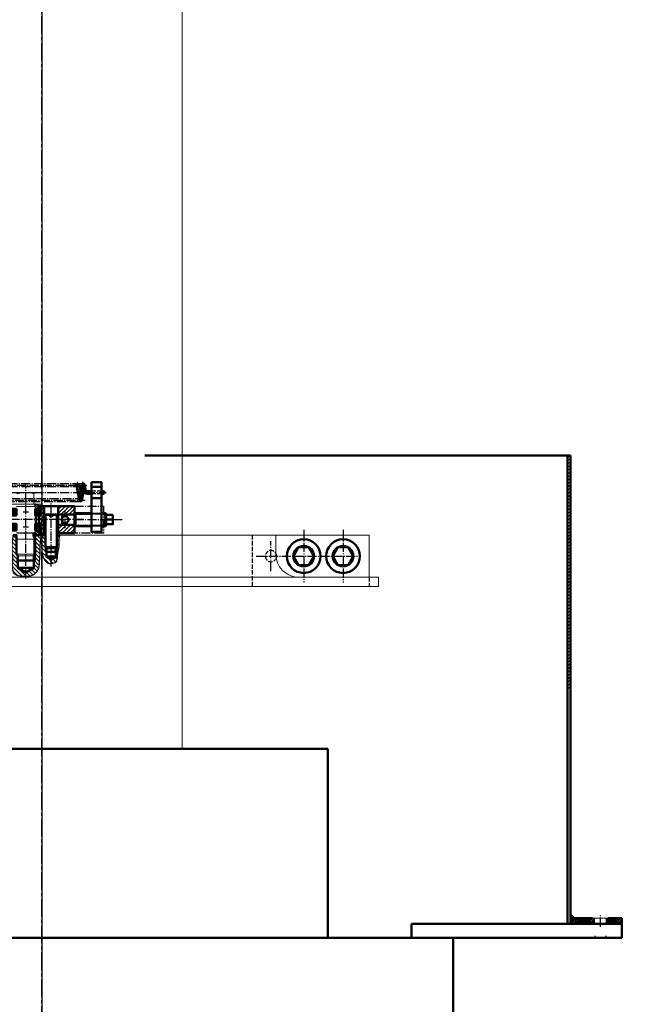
# Model space of a CAD drawing. Header units: millimetres. Extents: x 214111 to 284873, y 268617 to 319354.
# Tile 32 of 37: x 226995 to 227660, y 281543 to 282595. Entities that reach past the tile are written whole.
import ezdxf

# ---------------------------------------------------------------- set-up
doc = ezdxf.new("R2010")
doc.units = ezdxf.units.MM
for name, pattern in [('AM_DIN_F_W050', [6.25, 4.75, -1.5]), ('AM_DIN_G_W050', [13.75, 9.75, -1.5, 1, -1.5]), ('CENTER', [50.8, 31.75, -6.35, 6.35, -6.35]), ('CENTER2', [28.575, 19.05, -3.175, 3.175, -3.175]), ('GEN7', [13.75, 9.75, -1.5, 1, -1.5]), ('осевая', [50.8, 31.75, -6.35, 6.35, -6.35])]:
    doc.linetypes.add(name, pattern=pattern)
doc.layers.get('0').update_dxf_attribs({"color": 250})
doc.layers.add('7', color=4, linetype='GEN7')
doc.layers.add('ОЗиМ Оси', color=4, linetype='CENTER2')
for name, color, linetype, lineweight in [('AM_0', 7, 'Continuous', 50), ('AM_0N', 7, 'Continuous', 50), ('AM_2', 5, 'Continuous', 50), ('AM_3', 6, 'AM_DIN_F_W050', 25), ('AM_3N', 6, 'AM_DIN_F_W050', 25), ('AM_4', 3, 'Continuous', 25), ('AM_5', 3, 'Continuous', 25), ('AM_7', 4, 'AM_DIN_G_W050', 25), ('AM_7N', 3, 'AM_DIN_G_W050', 25), ('AM_8', 1, 'Continuous', 25), ('AM_9', 253, 'Continuous', 0), ('ГТО-2_Оси_025', 6, 'осевая', 25), ('ОГСО_Оборудование', 7, 'Continuous', 18)]:
    doc.layers.add(name, color=color, linetype=linetype, lineweight=lineweight)
doc.layers.add('ГТО-2_Штриховка_018', color=7, linetype='Continuous', lineweight=18, true_color=0x6b6b6b)
pattern_1 = [(225, (0, 534.4328), (-2.12132, 2.12132), [])]
pattern_2 = [(225, (0, 797.545), (-1.122532, 1.122532), [])]

# ---------------------------------------------------------------- blocks, each defined once
blk = doc.blocks.new('TERATTGTG')
at = {"layer": 'AM_0'}
blk.add_lwpolyline([(305.8, 1244.8), (-305.8, 1244.8), (-305.8, 1042.7), (305.8, 1042.7)], close=True, dxfattribs=at)
at = {"layer": 'AM_0', "elevation": 0}
blk.add_lwpolyline([(-439.8, 1042.7), (439.8, 1042.7), (439.8, 136.2), (-439.8, 136.2)], close=True, dxfattribs=at)
blk = doc.blocks.new('WERR')
at = {"layer": 'AM_0', "xscale": -1}
blk.add_blockref('TERATTGTG', (0, 168.3), dxfattribs=at)
blk = doc.blocks.new('VZMET-naris')
for p, q in [((-1.5, 1.5, 0), (0, 1.5, 0)), ((-1.5, -1.5, 0), (0, -1.5, 0))]:
    blk.add_line(p, q)
at = {"linetype": 'Continuous'}
for p, q in [((8, 1.5, 0), (12.1, 1.5, 0)), ((17.9, 8.3, 0), (16.3, -0.8, 0)), ((20.8, -8.6, 0), (17.9, 7.7, 0)), ((23.7, -8.1, 0), (20.9, 8.3, 0)), ((8, -1.5, 0), (12.1, -1.5, 0)), ((19.4, -0.6, 0), (18, -8.6, 0))]:
    blk.add_line(p, q, dxfattribs=at)
at = {"color": 1, "linetype": 'CENTER'}
blk.add_line((11.8, 0, 0), (12.1, 0, 0), dxfattribs=at)
at = {"linetype": 'Continuous'}
for centre in [(-1.5, 0, 0), (22.2, -8, 0)]:
    blk.add_circle(centre, 1.5, dxfattribs=at)
for centre, radius, start, end in [((12.1, -3.5, 0), 5, 10, 90), ((19.4, 8, 0), 1.5, 10, 190), ((12.1, -3.5, 0), 2, 10, 90), ((16.5, -8.3, 0), 1.5, 190, 10)]:
    blk.add_arc(centre, radius, start, end, dxfattribs=at)
at = {"layer": '7'}
for p, q in [((-1.5, -2.5, 0), (-1.5, 2.5, 0)), ((134.4, -2.5, 0), (134.4, 2.5, 0)), ((16.8, -9.8, 0), (15.5, -2.9, 0))]:
    blk.add_line(p, q, dxfattribs=at)
for centre, start, end in [((12.1, -3.5, 0), 10, 90), ((117.7, 3.5, 0), 190, 270)]:
    blk.add_arc(centre, 3.5, start, end, dxfattribs=at)
at = {"layer": 'AM_0'}
for p, q in [((14.1, -3.2, 0), (15, -8.6, 0)), ((17, -2.6, 0), (18, -8.1, 0))]:
    blk.add_line(p, q, dxfattribs=at)
at = {"layer": 'AM_0N'}
for p, q in [((109, -8.3, 0), (106.1, 7.7, 0)), ((111.9, -7.7, 0), (109.1, 8.3, 0)), ((111.9, 8.3, 0), (110.5, 0.3, 0)), ((112.8, 2.6, 0), (111.9, 7.7, 0)), ((113.5, 0.9, 0), (111.9, -8.4, 0)), ((115.7, 3.2, 0), (114.8, 8.3, 0)), ((121.9, 1.5, 0), (117.7, 1.5, 0)), ((134.4, 1.5, 0), (132.9, 1.5, 0)), ((121.9, -1.5, 0), (117.7, -1.5, 0)), ((134.4, -1.5, 0), (132.9, -1.5, 0))]:
    blk.add_line(p, q, dxfattribs=at)
for centre in [(107.6, 8, 0), (134.4, 0, 0)]:
    blk.add_circle(centre, 1.5, dxfattribs=at)
for centre, radius, start, end in [((113.4, 8, 0), 1.5, 10, 190), ((117.7, 3.5, 0), 5, 190, 270), ((117.7, 3.5, 0), 2, 190, 270), ((110.4, -8, 0), 1.5, 190, 10)]:
    blk.add_arc(centre, radius, start, end, dxfattribs=at)
at = {"layer": 'AM_3N'}
for p, q in [((132.9, 1.5, 0), (121.9, 1.5, 0)), ((132.9, -1.5, 0), (121.9, -1.5, 0))]:
    blk.add_line(p, q, dxfattribs=at)
at = {"layer": 'AM_7'}
blk.add_line((-7.7, 0, 0), (137.6, 0, 0), dxfattribs=at)
at = {"layer": 'AM_7N'}
for p, q in [((110.5, -8.3, 0), (107, 11.4, 0)), ((114.3, 2.9, 0), (112.8, 11.4, 0)), ((14.7, 8), (117.1, 8)), ((19.6, 9.5, 0), (16.2, -9.8, 0)), ((22.5, -9.5, 0), (19.1, 9.5, 0)), ((19.4, 9.5, 0), (113.4, 9.5, 0)), ((19.6, 6.5, 0), (113.4, 6.5, 0)), ((113.4, 8, 0), (110.3, -9.5, 0)), ((12.8, -8), (115.2, -8)), ((16.3, -9.5, 0), (110.4, -9.5, 0)), ((22.2, -6.5, 0), (110.4, -6.5, 0))]:
    blk.add_line(p, q, dxfattribs=at)
blk = doc.blocks.new('VIJAK-3-VH-naris')
for p, q in [((-34, 4.9375), (-34, -5.0625)), ((-33, 6.9375), (-33, -7.0625)), ((-1, 6.9375), (-1, -7.0625)), ((-41, -0.0625), (-34, -0.0625))]:
    blk.add_line(p, q)
for points in [[(-41, 4.9375), (-34, 4.9375), (-34, 5.9375), (-33, 6.9375), (-29, 6.9375)], [(-29, -7.0625), (-33, -7.0625), (-34, -6.0625), (-34, -5.0625), (-41, -5.0625), (-41, 4.9375)], [(-18, 6.9375), (-1, 6.9375), (0, 6.0625), (0, -6.0625), (-1, -7.0625), (-18, -7.0625)]]:
    blk.add_lwpolyline(points)
at = {"layer": 'AM_3'}
for p, q in [((8, 4.4375), (8, -4.5625)), ((12, -4.5625), (12, 4.4375))]:
    blk.add_line(p, q, dxfattribs=at)
blk.add_lwpolyline([(0, 5.4375), (8, 5.4375), (8, 4.4375), (12, 4.4375), (12, 5.4375), (14, 5.4375), (14, -5.5625), (12, -5.5625), (12, -4.5625), (8, -4.5625), (8, -5.5625), (0, -5.5625)], dxfattribs=at)
at = {"layer": 'AM_4'}
for p, q in [((-29, 5.9375), (-34, 5.9375)), ((0, 5.9375), (-18, 5.9375)), ((-29, -6.0625), (-34, -6.0625)), ((0, -6.0625), (-18, -6.0625))]:
    blk.add_line(p, q, dxfattribs=at)
at = {"layer": 'AM_7'}
blk.add_line((0, -0.0625), (-51, -0.0625), dxfattribs=at)
blk = doc.blocks.new('NAPENJALO-VH-naris')
at = {"layer": 'AM_0'}
for p, q in [((0, 35), (0, 23)), ((11, 35), (11, 23))]:
    blk.add_line(p, q, dxfattribs=at)
at = {"layer": 'AM_2'}
blk.add_lwpolyline([(11, 40), (0, 40), (0, 35), (11, 35)], close=True, dxfattribs=at)
blk.add_lwpolyline([(0, 7.4), (0, -13), (11, -13), (11, 23), (0, 23), (0, 7.4)], dxfattribs=at)
at = {"layer": 'AM_9'}
for p, q in [((11, 7), (0, 7)), ((0, 6), (11, 6)), ((11, -6), (0, -6)), ((0, -7), (11, -7))]:
    blk.add_line(p, q, dxfattribs=at)
blk = doc.blocks.new('lezaj-61804-PREREZ')
at = {"layer": 'AM_8'}
h = blk.add_hatch(dxfattribs=at)
h.set_pattern_fill('_USER', color=256, scale=1.5, angle=135, style=0, pattern_type=0)
h.set_pattern_definition([(135, (62.683, -93.3515), (-1.06066, -1.06066), [])])
edge = h.paths.add_edge_path()
edge.add_line((-14, -3.5), (-15.7, -3.5))
edge.add_arc((-15.7, -3.2), 0.3, 180, 270, ccw=False)
edge.add_line((-16, -3.2), (-16, 3.2))
edge.add_arc((-15.7, 3.2), 0.3, 90, 180, ccw=False)
edge.add_line((-15.7, 3.5), (-14, 3.5))
edge.add_line((-14, 3.5), (-14, 1.5))
edge.add_arc((-13, 0), 1.8, 125.4914, 234.5086)
edge.add_line((-14, -1.5), (-14, -3.5))
edge = h.paths.add_edge_path()
edge.add_line((14, -3.5), (15.7, -3.5))
edge.add_arc((15.7, -3.2), 0.3, 270, 360)
edge.add_line((16, -3.2), (16, 3.2))
edge.add_arc((15.7, 3.2), 0.3, 0, 90)
edge.add_line((15.7, 3.5), (14, 3.5))
edge.add_line((14, 3.5), (14, 1.5))
edge.add_arc((13, 0), 1.8, -54.5086, 54.5086, ccw=False)
edge.add_line((14, -1.5), (14, -3.5))
h = blk.add_hatch(dxfattribs=at)
h.set_pattern_fill('_USER', color=256, scale=1.5, angle=45, style=0, pattern_type=0)
h.set_pattern_definition([(45, (62.683, -93.3515), (-1.06066, 1.06066), [])])
edge = h.paths.add_edge_path()
edge.add_line((-12, -3.5), (-12, -1.5))
edge.add_arc((-13, 0), 1.8, 305.4914, 414.5086)
edge.add_line((-12, 1.5), (-12, 3.5))
edge.add_line((-12, 3.5), (-10.3, 3.5))
edge.add_arc((-10.3, 3.2), 0.3, 0, 90, ccw=False)
edge.add_line((-10, 3.2), (-10, -3.2))
edge.add_arc((-10.3, -3.2), 0.3, 270, 360, ccw=False)
edge.add_line((-10.3, -3.5), (-12, -3.5))
edge = h.paths.add_edge_path()
edge.add_line((12, -3.5), (12, -1.5))
edge.add_arc((13, 0), 1.8, 125.4914, 234.5086, ccw=False)
edge.add_line((12, 1.5), (12, 3.5))
edge.add_line((12, 3.5), (10.3, 3.5))
edge.add_arc((10.3, 3.2), 0.3, 90, 180)
edge.add_line((10, 3.2), (10, -3.2))
edge.add_arc((10.3, -3.2), 0.3, 180, 270)
edge.add_line((10.3, -3.5), (12, -3.5))
at = {"layer": 'AM_0'}
for p, q in [((-14, 3.5), (-12, 3.5)), ((-10.3, 3.5), (-10, 3.5)), ((10.3, 3.5), (10, 3.5)), ((14, 3.5), (12, 3.5)), ((-14, -3.5), (-12, -3.5)), ((-10.3, -3.5), (-10, -3.5)), ((10.3, -3.5), (10, -3.5)), ((14, -3.5), (12, -3.5))]:
    blk.add_line(p, q, dxfattribs=at)
for centre in [(-13, 0), (13, 0)]:
    blk.add_circle(centre, 1.8, dxfattribs=at)
at = {"layer": 'AM_2'}
for points in [[(-14, -3.5), (-15.7, -3.5, -0.414214), (-16, -3.2), (-16, 3.2, -0.414214), (-15.7, 3.5), (-14, 3.5), (-14, 1.5, 0.515129), (-14, -1.5)], [(-12, -3.5), (-12, -1.5, 0.515129), (-12, 1.5), (-12, 3.5), (-10.3, 3.5, -0.414214), (-10, 3.2), (-10, -3.2, -0.414214), (-10.3, -3.5)], [(12, -3.5), (12, -1.5, -0.515129), (12, 1.5), (12, 3.5), (10.3, 3.5, 0.414214), (10, 3.2), (10, -3.2, 0.414214), (10.3, -3.5)], [(14, -3.5), (15.7, -3.5, 0.414214), (16, -3.2), (16, 3.2, 0.414214), (15.7, 3.5), (14, 3.5), (14, 1.5, -0.515129), (14, -1.5)]]:
    blk.add_lwpolyline(points, format="xyb", close=True, dxfattribs=at)
at = {"layer": 'AM_7N'}
blk.add_line((3, 0), (-3, 0), dxfattribs=at)
at = {"layer": 'AM_9'}
for p, q in [((-14, 0), (-12, 0)), ((-13, 1), (-13, -1)), ((14, 0), (12, 0)), ((13, 1), (13, -1))]:
    blk.add_line(p, q, dxfattribs=at)
blk = doc.blocks.new('AERAE5')
at = {"layer": 'AM_8'}
h = blk.add_hatch(dxfattribs=at)
h.set_pattern_fill('_USER', color=256, scale=3, angle=135, style=0, pattern_type=0)
h.set_pattern_definition(pattern_1)
edge = h.paths.add_edge_path()
edge.add_line((-1.1, 2), (-7, 2))
edge.add_line((-7, 2), (-7, 22.5))
edge.add_line((-7, 22.5), (-8.5, 24))
edge.add_line((-8.5, 24), (-8.5, 37))
edge.add_line((-8.5, 37), (-17, 41.9))
edge.add_line((-17, 41.9), (-25.5, 37))
edge.add_line((-25.5, 37), (-25.5, 24))
edge.add_line((-25.5, 24), (-27, 22.5))
edge.add_line((-27, 22.5), (-27, 2))
edge.add_line((-27, 2), (-30.4, 2))
edge.add_spline(control_points=[(-30.4, 2), (-30.8, 4.6), (-31.6, 10.3), (-32.1, 18.5), (-30.5, 26.8), (-31.7, 34.6), (-30.8, 45), (-20.4, 46.4), (-13, 46.3), (-6.2, 43.6), (-3.1, 37.7), (-2.8, 30.9), (-2.1, 23.8), (-2.2, 17.1), (-1.8, 11), (-1.2, 6.3), (-1.2, 3.1), (-1.1, 2)], knot_values=[0, 0, 0, 0, 7.980456, 17.153288, 24.606397, 32.697855, 41.910871, 50.895696, 59.434577, 65.019209, 71.669289, 77.927869, 85.518214, 92.973657, 97.906228, 103.90442, 107.311846, 107.311846, 107.311846, 107.311846], degree=3, periodic=0)
h = blk.add_hatch(dxfattribs=at)
h.set_pattern_fill('_USER', color=256, scale=3, angle=135, style=0, pattern_type=0)
h.set_pattern_definition(pattern_1)
edge = h.paths.add_edge_path()
edge.add_spline(control_points=[(-0.2, 2), (-0.2, 5.7), (0, 13.6), (-0.2, 24.2), (5.4, 32.7), (11.4, 32.3), (16.7, 30.7), (16.6, 22.4), (19, 14.7), (18.4, 7), (19.1, 3.1), (19.3, 2)], knot_values=[0.804746, 0.804746, 0.804746, 0.804746, 11.80158, 24.500489, 32.825237, 37.884997, 41.562522, 47.997309, 58.901566, 67.039298, 70.531343, 70.531343, 70.531343, 70.531343], degree=3, periodic=0)
edge.add_line((19.3, 2), (16, 2))
edge.add_line((16, 2), (16, 14.9))
edge.add_line((16, 14.9), (15.1, 15.9))
edge.add_line((15.1, 15.9), (15.1, 25))
edge.add_line((15.1, 25), (10, 27.9))
edge.add_line((10, 27.9), (4.9, 25))
edge.add_line((4.9, 25), (4.9, 15.9))
edge.add_line((4.9, 15.9), (4, 14.9))
edge.add_line((4, 14.9), (4, 2))
edge.add_line((4, 2), (-0.2, 2))
h = blk.add_hatch(dxfattribs=at)
h.set_pattern_fill('ANSI31', color=256, scale=0.5, angle=90, style=0)
h.set_pattern_definition(pattern_2)
h.paths.add_polyline_path([(-6, 2), (-4, 2), (-4, -2), (-5, -3), (-7, -3), (-7, 1)])
h = blk.add_hatch(dxfattribs=at)
h.set_pattern_fill('ANSI31', color=256, scale=0.5, angle=90, style=0)
h.set_pattern_definition(pattern_2)
h.paths.add_polyline_path([(-5.3, -10), (-5.3, -19), (-7, -19), (-7, -10)])
h = blk.add_hatch(dxfattribs=at)
h.set_pattern_fill('_USER', color=256, scale=3, angle=45, style=0, pattern_type=0)
h.set_pattern_definition([(315, (0, 797.545), (-2.12132, -2.12132), [])])
edge = h.paths.add_edge_path()
edge.add_line((2.5, -29), (0, -29))
edge.add_line((0, -29), (-1, -28))
edge.add_line((-1, -28), (-1, -19.2))
edge.add_arc((-1.2, -19.2), 0.2, 0, 90)
edge.add_line((-1.2, -19), (-2.8, -19))
edge.add_line((-2.8, -19), (-2.8, -10))
edge.add_line((-2.8, -10), (-1.2, -10))
edge.add_arc((-1.2, -9.8), 0.2, 270, 360)
edge.add_line((-1, -9.8), (-1, -1))
edge.add_line((-1, -1), (0, 0))
edge.add_line((0, 0), (2.5, 0))
edge.add_line((2.5, 0), (2.5, -29))
h = blk.add_hatch(dxfattribs=at)
h.set_pattern_fill('_USER', color=256, scale=3, angle=45, style=0, pattern_type=0)
h.set_pattern_definition([(315, (0, 534.4328), (-2.12132, -2.12132), [])])
h.paths.add_polyline_path([(35, -29), (17.5, -29), (17.5, -20), (35, -20)])
h.paths.add_polyline_path([(35, 0), (17.5, 0), (17.5, -9), (35, -9)])
h = blk.add_hatch(dxfattribs=at)
h.set_pattern_fill('ANSI31', color=256, scale=0.5, angle=90, style=0)
h.set_pattern_definition(pattern_2)
h.paths.add_polyline_path([(-6, -31), (-7, -30), (-7, -26), (-5, -26), (-4, -27), (-4, -31)])
for p, q in [((360, 57), (-360, 57)), ((360, 47), (360, 57)), ((-360, 47), (360, 47)), ((350, 47), (350, 2)), ((-7, 22.5), (-27, 22.5)), ((-27, 6.5), (-7, 6.5)), ((4, 2), (-8.8, 2)), ((-0.2, 2), (-1.1, 2)), ((350, 2), (19.3, 2)), ((-27, -0.5), (-7, -0.5)), ((-26.5, 0), (-7.5, 0)), ((-1, -3), (-1.3, -3)), ((-8.3, -42.2), (-8.3, -31))]:
    blk.add_line(p, q)
for points in [[(250, 2), (250, 22, -0.414214), (275, 47)], [(-33.3, -42.8, 0.267949), (-25.7, -42.2, 0.15492), (-8.3, -42.2, 0.267949), (-0.7, -42.8)]]:
    blk.add_lwpolyline(points, format="xyb")
for points in [[(-27, 6.5), (-27, 22.5), (-25.5, 24), (-8.5, 24), (-7, 22.5), (-7, 6.5)], [(-7, -0.5), (-7, -1), (-7, -28.5)], [(-27, -28.5), (-7, -28.5)], [(-7.2, -29.4), (-7.2, -30)], [(-7, -30), (-7.2, -30)]]:
    blk.add_lwpolyline(points)
for points in [[(-7, 1), (-6, 2), (-4, 2), (-4, -2), (-5, -3), (-7, -3)], [(-7, -19), (-5.3, -19), (-5.3, -10), (-7, -10)], [(0.3, -31), (0.3, -42.2), (-2, -43.5), (-32, -43.5), (-34.3, -42.2), (-34.3, -31)], [(-7, -30), (-6, -31), (-4, -31), (-4, -27), (-5, -26), (-7, -26)]]:
    blk.add_lwpolyline(points, close=True)
at = {"layer": 'AM_0'}
for p, q in [((4.9, 25), (15.1, 25)), ((4, 20), (16, 20)), ((4, 14.9), (16, 14.9)), ((-8.8, 1.2), (-8.8, 3.1)), ((-7, 1), (-8.8, 1)), ((-8.6, 3.7), (-7, 6.5)), ((-7, -0.5), (-7.5, 0)), ((9, -19.5), (4, -19.5)), ((16, -19.5), (11, -19.5)), ((-7.2, -29.1), (-7, -28.5))]:
    blk.add_line(p, q, dxfattribs=at)
for points in [[(16, 2), (16, 14.9), (14.9, 16), (5.1, 16), (4, 14.9), (4, 2)], [(16, 2), (16, -19.5), (15.5, -20), (11, -20), (11, -18), (9, -18), (9, -20), (4.5, -20), (4, -19.5), (4, 2)]]:
    blk.add_lwpolyline(points, dxfattribs=at)
blk.add_lwpolyline([(2.5, -29), (0, -29), (-1, -28), (-1, -19.2, 0.414214), (-1.2, -19), (-2.8, -19), (-2.8, -10), (-1.2, -10, 0.414214), (-1, -9.8), (-1, -1), (0, 0), (2.5, 0)], format="xyb", close=True, dxfattribs=at)
for points in [[(35, 0), (17.5, 0), (17.5, -9), (35, -9)], [(35, -29), (17.5, -29), (17.5, -20), (35, -20)]]:
    blk.add_lwpolyline(points, close=True, dxfattribs=at)
for centre, radius, start, end in [((-7.6, 3.1), 1.2, 150, 180), ((-7.6, 1.2), 1.2, 180, 270), ((-6.2, -29.4), 1, 165, 180), ((-6.2, -30), 1, 180, 270)]:
    blk.add_arc(centre, radius, start, end, dxfattribs=at)
at = {"layer": 'AM_2'}
for p, q in [((-8.5, 37), (-25.5, 37)), ((-27, 29), (-7, 29)), ((0, 0), (-4, 0)), ((-4, -1), (-1, -1)), ((17.5, -9), (17.5, -20)), ((35, -9), (35, -20)), ((-1, -28), (-4, -28)), ((0, -29), (-4, -29)), ((17.5, -29), (2.5, -29))]:
    blk.add_line(p, q, dxfattribs=at)
for points in [[(-1.1, 2), (-7, 2), (-7, 22.5), (-8.5, 24), (-8.5, 37), (-17, 41.9), (-25.5, 37), (-25.5, 24), (-27, 22.5), (-27, 2), (-30.4, 2)], [(-0.2, 2), (-0.2, 2), (4, 2), (4, 14.9), (4.9, 15.9), (4.9, 25), (10, 27.9), (15.1, 25), (15.1, 15.9), (16, 14.9), (16, 2), (19.3, 2), (19.3, 2)]]:
    blk.add_lwpolyline(points, dxfattribs=at)
for points in [[(291, 24.5), (285.5, 15), (274.5, 15), (269, 24.5), (274.5, 34), (285.5, 34)], [(333, 24.5), (327.5, 15), (316.5, 15), (311, 24.5), (316.5, 34), (327.5, 34)]]:
    blk.add_lwpolyline(points, close=True, dxfattribs=at)
for centre, radius in [((280, 24.5), 18), ((322, 24.5), 18), ((280, 24.5), 11), ((322, 24.5), 11)]:
    blk.add_circle(centre, radius, dxfattribs=at)
at = {"layer": 'AM_3'}
for p, q in [((225, 2), (225, 57)), ((350, 47), (350, 57))]:
    blk.add_line(p, q, dxfattribs=at)
blk.add_circle((245, 24.5), 6, dxfattribs=at)
at = {"layer": 'AM_4'}
for p, q in [((-7, 22.5), (-7, 29)), ((4, 20), (4, 14.9)), ((16, 20), (16, 14.9))]:
    blk.add_line(p, q, dxfattribs=at)
blk.add_lwpolyline([(-8.5, 3.8), (-8.5, 24)], dxfattribs=at)
blk.add_spline([(-1.1, 2), (-1.2, 5.4), (-1.8, 11.4), (-2.1, 16.3), (-2.2, 23.8), (-2.8, 31.3), (-3.5, 37.5), (-7, 43.2), (-12, 45.7), (-20.5, 46.2), (-29.1, 43.5), (-31.3, 34.6), (-30.9, 26.5), (-31.7, 19.1), (-31.4, 9.9), (-30.4, 2)], degree=3, dxfattribs=at)
blk.add_open_spline([(-0.2, 2), (-0.2, 5.7), (0, 13.6), (-0.2, 24.2), (5.4, 32.7), (11.4, 32.3), (16.7, 30.7), (16.6, 22.4), (19, 14.7), (18.4, 7), (19.1, 3.1), (19.3, 2)], degree=3, knots=[0.804746, 0.804746, 0.804746, 0.804746, 11.80158, 24.500489, 32.825237, 37.884997, 41.562522, 47.997309, 58.901566, 67.039298, 70.531343, 70.531343, 70.531343, 70.531343], dxfattribs=at)
at = {"layer": 'AM_7'}
for p, q in [((-17, 48.5), (-17, -53.5)), ((280, -3.5), (280, 52.5)), ((322, -3.5), (322, 52.5)), ((10, 35.5), (10, -34)), ((245, 40.5), (245, 8.5)), ((0, -165.6), (0, 29.6)), ((229, 24.5), (341, 24.5)), ((25, -5.5), (25, -23.5)), ((45, -14.5), (-39.8, -14.5)), ((0, -130.5), (0, -39.3))]:
    blk.add_line(p, q, dxfattribs=at)
at = {"layer": 'AM_7N'}
blk.add_lwpolyline([(35, -29), (66, -29), (66, 0), (35, 0)], dxfattribs=at)
blk.add_circle((25, -14.5), 3.32, dxfattribs=at)
blk.add_arc((25, -14.5), 4, 261.1487, 198.5009, dxfattribs=at)
at = {"xscale": -1, "rotation": 180}
for p in [(-17, -6.5), (-17, -22.5)]:
    blk.add_blockref('lezaj-61804-PREREZ', p, dxfattribs=at)
at = {"layer": 'AM_0', "rotation": 180}
for name, p in [('VIJAK-3-VH-naris', (35, -14.6)), ('NAPENJALO-VH-naris', (64, -14.5))]:
    blk.add_blockref(name, p, dxfattribs=at)
at = {"layer": 'AM_0', "xscale": -1, "rotation": 180}
blk.add_blockref('VZMET-naris', (-68.9, -43.5), dxfattribs=at)
blk = doc.blocks.new('A$C13AA7A00')
at = {"layer": 'AM_8'}
h = blk.add_hatch(dxfattribs=at)
h.set_pattern_fill('_USER', color=256, scale=2.5, angle=-135, style=0, pattern_type=0)
h.set_pattern_definition([(315, (5269.5982, 46406.0084), (-1.76776695, -1.76776695), [])])
h.paths.add_polyline_path([(-1017, 190), (-1020, 190), (-1020, -60), (-1017, -60)])
h = blk.add_hatch(dxfattribs=at)
h.set_pattern_fill('_U', color=256, scale=1.25, angle=45, style=0, pattern_type=0)
h.set_pattern_definition([(135, (56.3451, 907.8813), (0.8838835, 0.8838835), [])])
h.paths.add_polyline_path([(-1045, -310.4), (-1045, -304.4), (-1020, -304.4), (-1020, -307.4), (-1023, -310.4)])
h.paths.add_polyline_path([(-1059, -304.4), (-1059, -310.4), (-1075, -310.4), (-1075, -304.4)])
at = {"layer": 'AM_0'}
for p, q in [((-1020, 190), (-1020, -310.4)), ((-1020, 190), (-565, 190, 0)), ((-1017, -310.4), (-1017, 190)), ((-1075, -310.4), (-1075, -304.4)), ((-1075, -304.4), (-1060.3, -304.4)), ((-1059, -310.4), (-1059, -304.4)), ((-1045, -310.4), (-1045, -304.4)), ((-1043.7, -304.4), (-1020, -304.4)), ((-1020, -300.4), (-1024, -304.4)), ((-850, -310.4), (-1075, -310.4)), ((-1075, -310.4), (-1058, -310.4)), ((-1075, -325.4), (-1075, -310.4)), ((-1046, -310.4), (-1020, -310.4)), ((-1020, -307.4), (-1023, -310.4)), ((-1020, -310.4), (-1017, -310.4)), ((-850, -325.4), (-850, -310.4)), ((-850, -325.4), (-1075, -325.4)), ((-1056.9, -324.4), (-1056.9, -325.4)), ((-1047.1, -324.4), (-1047.1, -325.4)), ((-1044, -325.4), (-1038, -325.4))]:
    blk.add_line(p, q, dxfattribs=at)
for points in [[(-1020, -304.4), (-1020, -300.4), (-1024, -304.4), (-1020, -304.4)], [(-1020, -310.4), (-1020, -307.4), (-1023, -310.4), (-1020, -310.4)]]:
    blk.add_solid(points, dxfattribs=at)
at = {"layer": 'AM_5'}
for p, q in [((-1058, -323.3), (-1058, -325.4)), ((-1046, -323.3), (-1046, -325.4))]:
    blk.add_line(p, q, dxfattribs=at)
at = {"layer": 'AM_7'}
blk.add_line((-1052, -313.4), (-1052, -301.4), dxfattribs=at)
at = {"layer": 'AM_9'}
for p, q in [((-1060.3, -304.4), (-1043.7, -304.4)), ((-1058, -310.4), (-1046, -310.4))]:
    blk.add_line(p, q, dxfattribs=at)
blk = doc.blocks.new('ОГСО_Агрегат_Поперечный разрез')
blk.add_line((150, 5130), (150, 1627.9))
at = {"layer": 'ГТО-2_Оси_025', "ltscale": 0.5}
for p, q in [((0, 5382), (0, -5531.8)), ((0, 5292), (0, 204.8))]:
    blk.add_line(p, q, dxfattribs=at)
at = {"layer": 'ОГСО_Оборудование', "xscale": -1, "rotation": 180}
blk.add_blockref('AERAE5', (0, 1858.2), dxfattribs=at)
at = {"layer": 'ОГСО_Оборудование', "xscale": -1}
blk.add_blockref('A$C13AA7A00', (-455, 1751.2), dxfattribs=at)
at = {"layer": 'ОГСО_Оборудование', "extrusion": (0, 0, -1), "zscale": -1}
blk.add_blockref('WERR', (0, 214.8), dxfattribs=at)

msp = doc.modelspace()

# ---------------------------------------------------------------- hatches: boundary and pattern name
at = {"layer": 'ГТО-2_Штриховка_018'}
h = msp.add_hatch(dxfattribs=at)
h.set_pattern_fill('ANSI35', color=256, scale=100)
h.set_pattern_definition([(45, (-196417.1, -923498.2), (-449.0128, 449.0128), []), (45, (-195968.06, -923498.2), (-449.0128, 449.0128), [793.75, -158.75, 0, -158.75])])
h.paths.add_polyline_path([(219771.1, 277297.5), (219771.1, 299688.1), (221971.1, 299688.1), (221971.1, 299188.1), (223028.6, 299188.1), (223028.6, 298688.1), (224028.6, 298688.1), (224028.6, 299697.5), (222171.1, 299697.5), (222171.1, 299838.1), (218271.1, 299838.1), (218271.1, 299697.5), (218271.1, 299695.8), (218271.1, 277297.5)])
h.paths.add_polyline_path([(264778.6, 298688.1), (265778.6, 298688.1), (265778.6, 299438.1), (265478.6, 299438.1), (265478.6, 299688.1), (264778.6, 299688.1)])
h.paths.add_polyline_path([(258028.8, 298697.5), (259028.8, 298697.5), (259028.8, 299688.1), (258028.8, 299688.1)])
h.paths.add_polyline_path([(237028.6, 298697.5), (238028.6, 298697.5), (238028.6, 299697.5), (237028.6, 299697.5)])
edge = h.paths.add_edge_path()
edge.add_line((223079.1, 280597.5), (223079.1, 279632.5))
edge.add_line((223079.1, 279632.5), (223079.1, 279597.5))
edge.add_line((223079.1, 279597.5), (219779.1, 279597.5))
edge.add_line((219779.1, 279597.5), (219779.1, 277297.5))
edge.add_line((219779.1, 277297.5), (223531.9, 273297.5))
edge.add_line((223531.9, 273297.5), (227023.6, 273397.5))
edge.add_line((227023.6, 273397.5), (227023.6, 275420.9))
edge.add_line((227023.6, 275420.9), (226248.2, 275400.9))
edge.add_arc((226281.8, 275877.2), 477.5, 183.2802, 265.9635, ccw=False)
edge.add_line((225805.1, 275849.9), (225966.8, 277115.1))
edge.add_line((225966.8, 277115.1), (226204.1, 279572.7))
edge.add_line((226204.1, 279572.7), (226033.1, 279572.7))
edge.add_line((226033.1, 279572.7), (226033.1, 279612.7))
edge.add_line((226033.1, 279612.7), (225746.1, 279612.2))
edge.add_line((225746.1, 279612.2), (225694.4, 279652.2))
edge.add_line((225694.4, 279652.2), (225705.6, 279736.1))
edge.add_line((225705.6, 279736.1), (225705.6, 279784))
edge.add_line((225705.6, 279784), (225700.6, 279875.2))
edge.add_line((225700.6, 279875.2), (225498, 279863.5))
edge.add_arc((224735.2, 280163.6), 819.7, 265.689, 338.5284, ccw=False)
edge.add_arc((224693.3, 280181.9), 835.9, 150.1787, 268.6523, ccw=False)
edge.add_line((223968.1, 280597.5), (223079.1, 280597.5))
h.paths.add_polyline_path([(224416.6, 276501.3), (224310.4, 276552.5), (225486.4, 276552.5), (225592.6, 276501.3)], flags=16)
edge = h.paths.add_edge_path()
edge.add_arc((233243.2, 279626), 37.5, 0, 360)
edge = h.paths.add_edge_path()
edge.add_line((266418.6, 277388.1), (266418.6, 279788.1))
edge.add_line((266418.6, 279788.1), (266768.6, 280088.1))
edge.add_line((266768.6, 280088.1), (266771.1, 280338.1))
edge.add_line((266771.1, 280338.1), (266471.1, 280338.1))
edge.add_line((266471.1, 280338.1), (266471.1, 280588.1))
edge.add_line((266471.1, 280588.1), (265671.1, 280588.1))
edge.add_line((265671.1, 280588.1), (265671.1, 280597.9))
edge.add_line((265671.1, 280597.9), (264582.7, 280597.5))
edge.add_arc((264095, 280197.7), 630.7, -0.0098, 39.3518, ccw=False)
edge.add_arc((264095.4, 280196.1), 630.2, -150.4091, 0.1349, ccw=False)
edge.add_line((263547.4, 279884.8), (263349.3, 279876.5))
edge.add_line((263349.3, 279876.5), (263346.8, 279652.3))
edge.add_line((263346.8, 279652.3), (263306.8, 279622.3))
edge.add_line((263306.8, 279622.3), (263019.3, 279604.8))
edge.add_line((263019.3, 279604.8), (263019.3, 279582.3))
edge.add_line((263019.3, 279582.3), (262999.3, 279582.3))
edge.add_line((262999.3, 279582.3), (262849.3, 279571.9))
edge.add_line((262849.3, 279571.9), (262925.2, 278785.8))
edge.add_line((262925.2, 278785.8), (262941.3, 278619.1))
edge.add_line((262941.3, 278619.1), (262959, 278435.5))
edge.add_line((262959, 278435.5), (262975.9, 278260.2))
edge.add_line((262975.9, 278260.2), (263065.5, 277124.5))
edge.add_line((263065.5, 277124.5), (263247.3, 275859.5))
edge.add_arc((262669.5, 275981.3), 590.5, 280.6944, 348.0936, ccw=False)
edge.add_line((262779.1, 275401.1), (262039.3, 275421.1))
edge.add_line((262039.3, 275421.1), (262039.3, 273397.5))
edge.add_line((262039.3, 273397.5), (266271.1, 273397.5))
edge.add_line((266271.1, 273397.5), (266271.1, 275197.6))
edge.add_line((266271.1, 275197.6), (266418.6, 277388.1))
h.paths.add_polyline_path([(251031.3, 298697.5), (252031.3, 298697.5), (252031.3, 299697.5), (251031.3, 299697.5)])
h.paths.add_polyline_path([(230028.6, 298688.1), (231028.6, 298688.1), (231028.6, 299688.1), (230028.6, 299688.1)])
h.paths.add_polyline_path([(244028.6, 298697.5), (245028.6, 298697.5), (245028.6, 299697.5), (244028.6, 299697.5)])
edge = h.paths.add_edge_path()
edge.add_line((255039.3, 277199.7), (255039.3, 277197.5))
edge.add_line((255039.3, 277197.5), (255072, 277197.5))
edge.add_arc((255072, 277447.5), 250, 262.4773, 270, ccw=False)
h.paths.add_polyline_path([(266418.6, 274287.9), (266418.6, 276887.9), (266418.6, 275087.9)], flags=16)
h.paths.add_polyline_path([(266362.2, 277388.1), (266271.1, 275197.6), (266271.1, 273397.5), (270768.6, 273388.1), (273268.6, 275388.1), (274768.6, 275388.1), (274768.6, 297288.1), (277768.6, 298288.1), (277768.6, 299688.1), (269078.6, 299688.1), (269078.6, 299447.5), (268778.6, 299447.5), (268778.6, 298697.5), (269778.6, 298688.1), (269778.6, 299183.4), (273271.1, 299192.8), (273271.1, 286697.5), (269521.1, 286697.5), (269521.1, 286447.5), (269221.1, 286447.5), (269221.1, 286197.5), (273271.1, 286197.5), (273271.1, 280588.1), (269071.1, 280588.1), (269071.1, 280338.1), (268771.1, 280338.1), (268771.1, 280088.1), (273271.1, 280088.1), (273271.1, 277388.1)])

# ---------------------------------------------------------------- linework, layer by layer
at = {"layer": 'ОЗиМ Оси'}
msp.add_line((227018.6, 269720.6), (227018.6, 299953.1), dxfattribs=at)

# ---------------------------------------------------------------- block references
at = {"layer": 'ОГСО_Оборудование'}
msp.add_blockref('ОГСО_Агрегат_Поперечный разрез', (227018.6, 280188.1), dxfattribs=at)

doc.saveas('drawing.dxf')
